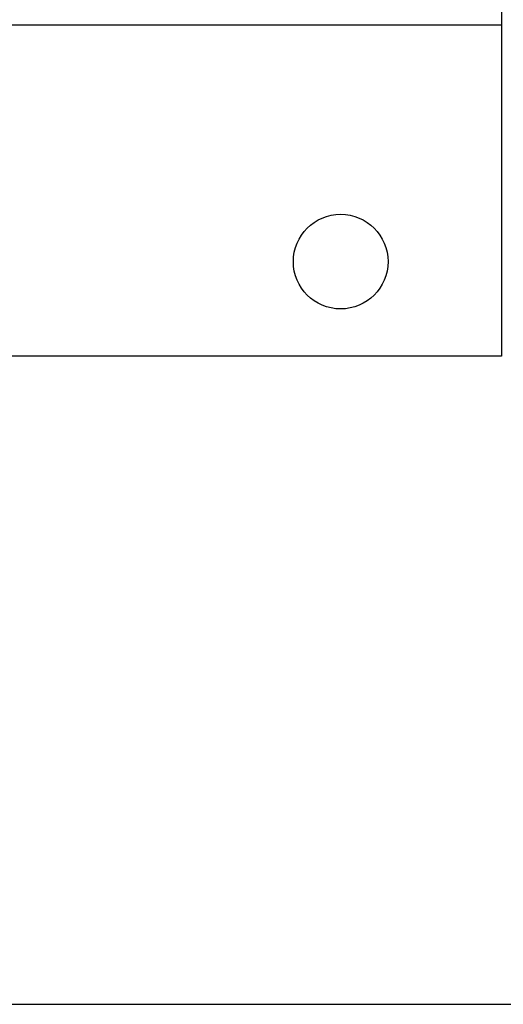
# Model space of a CAD drawing. Header units: millimetres. Extents: x 18084 to 52399, y 38174 to 56392.
# Tile 19 of 256: x 22840 to 22866, y 43699 to 43751. Entities that reach past the tile are written whole.
import ezdxf

# ---------------------------------------------------------------- set-up
doc = ezdxf.new("R2010")
doc.units = ezdxf.units.MM
doc.header["$LTSCALE"] = 100
doc.styles.get("Standard").update_dxf_attribs({"font": 'arial.ttf'})

# ---------------------------------------------------------------- blocks, each defined once
blk = doc.blocks.new('F921901024_568145158')
for p, q in [((3.6, 6.25), (3.6, -1.75)), ((3.6, -1.75), (0, -1.75))]:
    blk.add_line(p, q)
at = {"linetype": 'Continuous'}
blk.add_line((0, 0), (3.6, 0), dxfattribs=at)
blk.add_circle((2.75, -1.25), 0.25, dxfattribs=at)
at = {"flags": 1}
for tag, p in [('BD', (4.0365, 3.5101)), ('NK', (4.0365, 2.5516)), ('typ', (4.0365, 1.7909)), ('po', (4.0365, 0.8324))]:
    blk.add_attdef(tag, p, '', height=0.5, dxfattribs=at)
blk = doc.blocks.new('286690_1084962638')
blk.add_lwpolyline([(0, 0), (72, 0), (72, 15), (0, 15)], close=True)
at = {"flags": 1}
for tag, p in [('BD', (74.3828, 9.5339)), ('NK', (74.3828, 7.5418)), ('TYP', (74.3828, 5.9417)), ('PO', (74.3828, 4.4043))]:
    blk.add_attdef(tag, p, '', height=1, dxfattribs=at)

msp = doc.modelspace()

# ---------------------------------------------------------------- block references
at = {"xscale": 10, "yscale": 10, "zscale": 10}
for name, p in [('286690_1084962638', (22237.047, 43699.024)), ('F921901024_568145158', (22829.947, 43750.76))]:
    msp.add_blockref(name, p, dxfattribs=at)

doc.saveas('drawing.dxf')
